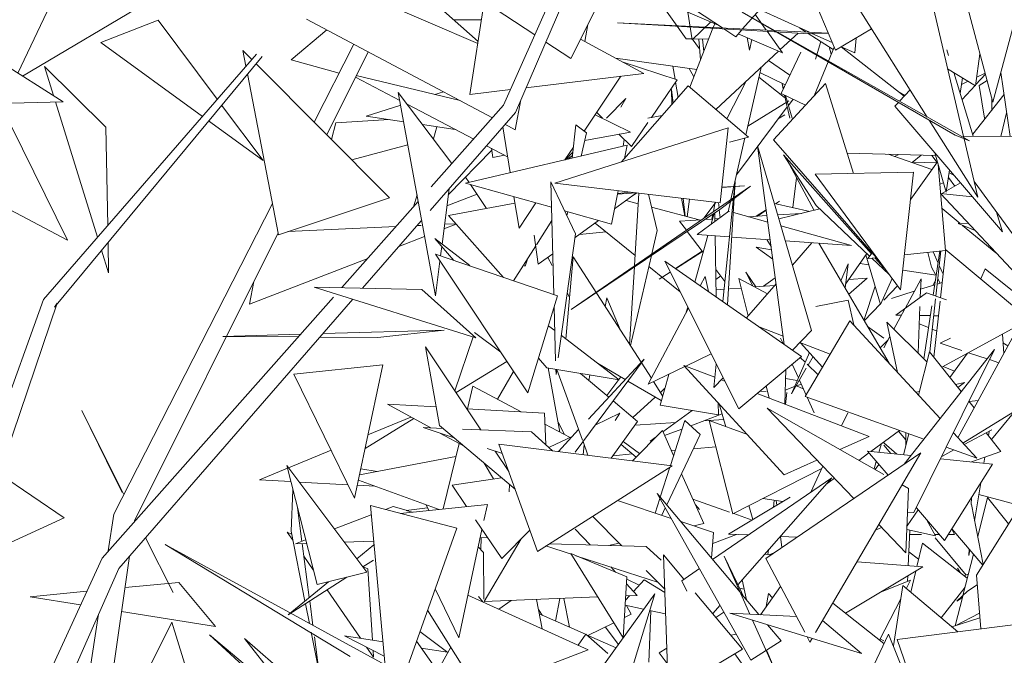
# Model space of a CAD drawing. Header units: metres. Extents: x -14.5 to 13.1, y -18.9 to 3.3.
# Tile 203 of 216: x 11.569 to 11.761, y 2.728 to 2.853. Entities that reach past the tile are written whole.
import ezdxf

# ---------------------------------------------------------------- set-up
doc = ezdxf.new("R2010")
doc.units = ezdxf.units.M
doc.layers.add('G-IMPT', color=7, linetype='Continuous', lineweight=5)
doc.layers.add('L-PLNT', color=7, linetype='Continuous', lineweight=5, true_color=0x005900)

# ---------------------------------------------------------------- blocks, each defined once
blk = doc.blocks.new('ÁRVORES ORNAMENTAIS - Pequeno e Médio Porte - Ipê-roxo-2940656-CORTE_CALÇADA')
at = {"layer": 'G-IMPT', "color": 253, "true_color": 0xaaaaaa}
for p, q in [((8.07006, 2.86582), (8.07781, 2.8365)), ((8.07215, 2.82953), (8.06396, 2.86453)), ((7.98462, 2.8345), (7.99656, 2.86216)), ((8.04056, 2.86216), (8.04709, 2.84663)), ((7.97734, 2.84836), (7.96254, 2.86154)), ((7.98234, 2.8359), (7.99375, 2.86161)), ((8.00445, 2.86007), (8.02424, 2.85152)), ((8.02505, 2.85099), (8.00943, 2.8613)), ((8.04202, 2.85015), (8.01746, 2.86137)), ((7.88753, 2.84217), (7.89503, 2.85805)), ((7.91468, 2.85717), (7.88845, 2.84158)), ((7.97728, 2.84797), (7.95794, 2.85627)), ((7.97576, 2.83801), (7.97852, 2.85611)), ((7.98843, 2.84962), (7.97859, 2.85609)), ((7.99543, 2.84502), (8.00117, 2.8564)), ((8.01798, 2.84884), (8.01252, 2.85658)), ((8.01826, 2.8541), (8.01914, 2.84868)), ((8.07048, 2.83006), (8.02889, 2.8541)), ((8.07324, 2.82892), (8.02889, 2.8541)), ((8.03236, 2.85456), (8.02899, 2.85079)), ((8.05142, 2.85515), (8.06501, 2.83359)), ((7.90369, 2.84814), (7.91491, 2.85248)), ((7.91491, 2.85248), (7.92644, 2.83705)), ((7.98017, 2.83345), (7.94388, 2.85271)), ((7.97798, 2.85256), (7.9726, 2.85259)), ((8.03147, 2.85356), (8.0336, 2.85057)), ((7.87295, 2.85141), (7.89638, 2.83656)), ((7.94784, 2.85062), (7.94085, 2.84475)), ((7.99817, 2.84836), (7.99877, 2.85165)), ((8.04568, 2.84997), (8.00457, 2.852)), ((8.00457, 2.852), (8.04084, 2.84993)), ((8.02319, 2.85094), (8.01867, 2.83941)), ((8.01914, 2.84868), (8.02278, 2.85215)), ((8.02354, 2.85182), (8.02325, 2.85108)), ((8.02764, 2.84928), (8.02531, 2.85082)), ((8.02883, 2.85061), (8.02764, 2.84928)), ((8.03377, 2.85033), (8.03679, 2.8461)), ((8.0414, 2.85018), (8.04008, 2.85104)), ((8.05417, 2.85079), (8.04709, 2.84663)), ((8.08172, 2.85104), (8.07781, 2.8365)), ((7.99734, 2.84881), (8.00968, 2.84208)), ((8.01798, 2.84884), (8.01912, 2.84883)), ((8.0206, 2.84693), (8.01914, 2.84883)), ((8.01929, 2.84883), (8.02236, 2.8488)), ((8.02046, 2.84882), (8.02076, 2.84474)), ((8.02117, 2.84881), (8.02141, 2.84639)), ((8.02814, 2.84984), (8.03679, 2.8461)), ((8.02986, 2.84909), (8.03033, 2.84663)), ((8.03078, 2.8487), (8.03033, 2.84663)), ((8.03981, 2.84999), (8.03632, 2.84675)), ((8.0457, 2.84994), (8.04084, 2.84993)), ((8.04665, 2.8468), (8.04179, 2.84993)), ((8.04646, 2.84813), (8.0425, 2.84993)), ((8.04322, 2.84488), (8.04426, 2.84834)), ((8.05087, 2.84611), (8.05112, 2.849)), ((7.90369, 2.84814), (7.92353, 2.83371)), ((7.93319, 2.84482), (7.93145, 2.84657)), ((7.93145, 2.84657), (7.93204, 2.84351)), ((7.94533, 2.83261), (7.9531, 2.84782)), ((7.99543, 2.84502), (7.99055, 2.84823)), ((8.03599, 2.84644), (8.02378, 2.83507)), ((8.04573, 2.84453), (8.04683, 2.84724)), ((8.04627, 2.84585), (8.0459, 2.84728)), ((8.05087, 2.84611), (8.04825, 2.84731)), ((8.06055, 2.83769), (8.04825, 2.84731)), ((8.0692, 2.84563), (8.06886, 2.84674)), ((7.8925, 2.79799), (7.93408, 2.84586)), ((7.89465, 2.79647), (7.93518, 2.84543)), ((7.9502, 2.84214), (7.94085, 2.84475)), ((7.94781, 2.83011), (7.95589, 2.84634)), ((8.00418, 2.84509), (8.02002, 2.84286)), ((8.03822, 2.84179), (8.03404, 2.84463)), ((8.04037, 2.84626), (8.0365, 2.83821)), ((8.07447, 2.83968), (8.07532, 2.84592)), ((7.90467, 2.83159), (7.89269, 2.84345)), ((7.89269, 2.84345), (7.89446, 2.83778)), ((7.96005, 2.8178), (7.934, 2.84401)), ((8.01618, 2.84084), (8.00547, 2.84438)), ((8.01579, 2.84097), (8.01536, 2.84351)), ((8.01946, 2.84142), (8.01856, 2.84306)), ((8.02959, 2.83014), (8.03258, 2.84327)), ((8.04298, 2.83776), (8.04567, 2.84439)), ((8.07447, 2.83968), (8.06899, 2.84303)), ((7.93233, 2.842), (7.93838, 2.81059)), ((7.96206, 2.83685), (7.95342, 2.84137)), ((7.97386, 2.8368), (7.95358, 2.84169)), ((7.9867, 2.83932), (8.00968, 2.84208)), ((8.00523, 2.84155), (7.99805, 2.83083)), ((8.01618, 2.84084), (8.0112, 2.83352)), ((8.03215, 2.84137), (8.03718, 2.83742)), ((8.03235, 2.84226), (8.03729, 2.83985)), ((8.07401, 2.82983), (8.07022, 2.84228)), ((8.07146, 2.83822), (8.07188, 2.84126)), ((8.0745, 2.83992), (8.07638, 2.84194)), ((8.0747, 2.84139), (8.07632, 2.84215)), ((8.07516, 2.83977), (8.0767, 2.8407)), ((8.07936, 2.84226), (8.08119, 2.82982)), ((7.97576, 2.83801), (7.9837, 2.83896)), ((8.01836, 2.83968), (8.00531, 2.82482)), ((8.01518, 2.83606), (8.01513, 2.83894)), ((8.01513, 2.83894), (8.01541, 2.83632)), ((8.01638, 2.83743), (8.01588, 2.8404)), ((8.03011, 2.82969), (8.01836, 2.83968)), ((8.02958, 2.84048), (8.02596, 2.83339)), ((8.03504, 2.82913), (8.04518, 2.84015)), ((8.03671, 2.84006), (8.03692, 2.83909)), ((8.03671, 2.84006), (8.03696, 2.83918)), ((8.05066, 2.82256), (8.04518, 2.84015)), ((8.0596, 2.83666), (8.06166, 2.8389)), ((8.0717, 2.83997), (8.073, 2.84058)), ((8.07182, 2.83703), (8.07435, 2.83975)), ((8.07516, 2.83977), (8.07618, 2.83339)), ((7.96178, 2.83837), (7.96905, 2.79869)), ((7.96178, 2.83837), (7.97225, 2.82452)), ((7.97059, 2.83853), (7.9689, 2.838)), ((7.98569, 2.83697), (7.98456, 2.83112)), ((8.00617, 2.8372), (8.0024, 2.83339)), ((8.00617, 2.8372), (8.00524, 2.83553)), ((8.04125, 2.83588), (8.0365, 2.83821)), ((8.03719, 2.83787), (8.03818, 2.83339)), ((8.03737, 2.83778), (8.03865, 2.83339)), ((8.03793, 2.83586), (8.03883, 2.83707)), ((8.06063, 2.83777), (8.05956, 2.83846)), ((8.0739, 2.83022), (8.08, 2.83794)), ((8.07765, 2.83497), (8.07766, 2.83707)), ((7.8746, 2.83602), (7.89638, 2.83656)), ((7.88405, 2.83625), (7.89723, 2.80957)), ((7.89485, 2.83653), (7.90306, 2.81014)), ((7.92728, 2.83592), (7.93538, 2.82508)), ((7.96224, 2.83588), (7.95552, 2.83375)), ((7.97649, 2.8293), (7.9635, 2.83609)), ((7.96822, 2.81998), (7.98234, 2.8359)), ((8.0278, 2.82233), (8.0377, 2.83556)), ((8.02997, 2.83184), (8.038, 2.83678)), ((8.05872, 2.8357), (8.05941, 2.83645)), ((8.05872, 2.8357), (8.07971, 2.81117)), ((7.94959, 2.83249), (7.96001, 2.83309)), ((7.96283, 2.83267), (7.95552, 2.83375)), ((7.96798, 2.81535), (7.98462, 2.8345)), ((8.00021, 2.83405), (8.00712, 2.83065)), ((8.00163, 2.83339), (8.0005, 2.83449)), ((8.01046, 2.83339), (8.0133, 2.83392)), ((8.0361, 2.83339), (8.03723, 2.83404)), ((8.06538, 2.833), (8.07487, 2.81794)), ((8.0794, 2.82982), (8.08052, 2.83439)), ((7.90467, 2.83159), (7.90505, 2.81243)), ((7.92473, 2.83283), (7.93538, 2.82508)), ((7.94959, 2.83249), (7.94874, 2.82918)), ((7.97289, 2.83118), (7.9665, 2.83213)), ((7.96932, 2.83171), (7.96862, 2.82933)), ((7.98217, 2.83168), (7.9836, 2.82273)), ((7.98456, 2.83112), (7.98259, 2.83217)), ((8.02619, 2.83149), (7.99235, 2.82067)), ((7.99644, 2.83205), (7.99573, 2.82558)), ((7.99644, 2.83205), (7.99852, 2.83048)), ((8.0105, 2.8325), (8.0073, 2.82781)), ((8.02619, 2.83149), (8.02458, 2.81684)), ((7.99744, 2.82598), (7.99852, 2.83048)), ((7.99817, 2.82901), (8.00712, 2.83065)), ((8.0073, 2.82781), (8.00484, 2.83023)), ((8.00587, 2.82921), (8.0057, 2.82792)), ((8.03011, 2.82969), (8.02643, 2.8287)), ((8.02669, 2.81747), (8.02944, 2.82951)), ((8.03504, 2.82913), (8.0555, 2.80566)), ((8.07048, 2.83006), (8.07324, 2.82892)), ((8.07208, 2.82984), (8.08692, 2.82981)), ((8.07487, 2.81794), (8.0722, 2.82935)), ((7.89723, 2.80957), (7.8635, 2.82724)), ((7.95268, 2.82521), (7.96365, 2.82814)), ((8.00643, 2.82809), (7.97487, 2.82067)), ((7.9831, 2.82584), (7.97897, 2.828)), ((7.98021, 2.82572), (7.97995, 2.82749)), ((7.99597, 2.82772), (7.9943, 2.82524)), ((8.00592, 2.82551), (8.00643, 2.82809)), ((8.04241, 2.7919), (8.03192, 2.82797)), ((8.03192, 2.82797), (8.03711, 2.78919)), ((7.98, 2.82712), (7.97153, 2.81843)), ((7.98021, 2.82572), (7.98252, 2.82614)), ((7.99586, 2.82675), (7.99439, 2.82526)), ((7.99487, 2.82538), (7.99579, 2.82606)), ((8.04333, 2.81634), (8.03698, 2.82624)), ((8.03698, 2.82624), (8.05411, 2.80691)), ((8.03759, 2.8253), (8.04296, 2.81537)), ((8.04942, 2.82653), (8.06667, 2.82607)), ((8.05737, 2.82632), (8.06595, 2.82336)), ((8.05862, 2.82588), (8.05945, 2.82626)), ((8.06209, 2.82469), (8.06386, 2.82614)), ((8.06594, 2.82609), (8.06695, 2.82474)), ((8.06652, 2.82659), (8.06874, 2.81893)), ((8.06179, 2.81757), (8.06702, 2.82484)), ((8.06222, 2.82465), (8.06691, 2.82478)), ((8.06861, 2.80754), (8.06718, 2.82432)), ((7.97489, 2.82188), (7.97558, 2.82084)), ((8.03879, 2.8159), (8.03953, 2.8217)), ((8.04313, 2.82241), (8.06237, 2.8228)), ((8.04313, 2.82241), (8.05981, 2.79983)), ((8.06237, 2.8228), (8.05981, 2.79983)), ((8.06874, 2.81893), (8.06935, 2.82327)), ((8.06915, 2.82179), (8.07041, 2.8201)), ((8.06927, 2.82268), (8.07022, 2.82226)), ((7.97032, 2.80879), (7.97168, 2.8196)), ((7.99168, 2.81597), (7.97487, 2.82067)), ((7.97588, 2.82039), (7.97898, 2.81575)), ((7.99635, 2.81081), (7.99155, 2.82096)), ((7.99214, 2.79892), (7.99155, 2.82096)), ((7.99235, 2.82067), (8.02458, 2.81684)), ((8.03051, 2.8201), (7.99553, 2.79603)), ((8.02936, 2.82013), (8.02491, 2.81985)), ((8.02492, 2.81991), (8.02936, 2.82013)), ((8.02512, 2.79756), (8.02756, 2.82098)), ((8.02756, 2.82098), (8.02606, 2.7969)), ((8.03051, 2.8201), (8.02735, 2.81769)), ((8.0675, 2.82048), (8.06821, 2.82074)), ((8.06785, 2.81866), (8.07153, 2.82073)), ((8.07415, 2.82102), (8.08437, 2.80706)), ((7.96005, 2.8178), (7.93838, 2.81059)), ((7.96543, 2.81842), (7.96474, 2.81605)), ((7.97125, 2.81623), (7.97714, 2.81851)), ((7.98435, 2.81802), (7.98534, 2.81187)), ((8.0034, 2.81269), (8.00468, 2.81921)), ((8.00398, 2.81564), (8.0083, 2.81878)), ((8.0082, 2.81879), (8.00455, 2.81856)), ((8.0071, 2.81892), (8.00457, 2.81866)), ((8.00834, 2.81877), (8.00731, 2.81806)), ((8.00875, 2.81872), (8.00788, 2.80462)), ((8.01062, 2.8185), (8.01233, 2.81143)), ((8.01706, 2.81774), (8.0177, 2.81425)), ((8.0174, 2.8177), (8.01777, 2.81423)), ((8.0272, 2.81758), (8.02454, 2.81555)), ((8.09267, 2.79187), (8.06761, 2.81868)), ((8.06761, 2.81868), (8.07385, 2.81802)), ((7.90628, 2.75608), (7.93721, 2.81668)), ((7.95076, 2.80028), (7.96568, 2.8171)), ((7.97158, 2.81438), (7.98455, 2.81679)), ((7.98865, 2.81682), (7.98534, 2.81187)), ((8.00862, 2.81666), (8.00625, 2.81729)), ((8.02049, 2.81351), (8.01123, 2.81597)), ((8.01861, 2.81755), (8.01817, 2.81413)), ((8.02148, 2.81388), (8.02377, 2.81694)), ((8.02327, 2.81511), (8.02359, 2.8167)), ((8.02428, 2.81688), (8.02438, 2.81588)), ((8.02615, 2.81511), (8.02661, 2.81713)), ((8.0352, 2.8167), (8.04209, 2.81516)), ((8.0354, 2.81666), (8.03618, 2.81716)), ((8.03543, 2.81665), (8.03618, 2.81716)), ((8.04407, 2.81564), (8.03607, 2.81371)), ((8.04333, 2.81634), (8.05378, 2.80645)), ((8.06791, 2.81572), (8.07148, 2.8128)), ((7.98228, 2.80229), (7.97158, 2.81438)), ((8.0034, 2.81269), (7.99424, 2.81525)), ((7.99467, 2.81434), (7.99485, 2.81508)), ((7.99553, 2.79603), (8.02454, 2.81555)), ((8.02012, 2.81064), (8.02628, 2.8152)), ((8.02284, 2.81265), (8.02345, 2.81482)), ((8.02297, 2.81367), (8.02317, 2.81463)), ((8.02354, 2.81488), (8.02357, 2.81319)), ((8.02356, 2.8137), (8.02433, 2.81375)), ((8.02442, 2.81547), (8.02457, 2.81393)), ((8.02643, 2.81516), (8.02628, 2.8152)), ((8.03392, 2.81306), (8.02718, 2.81495)), ((8.03013, 2.81412), (8.03374, 2.81435)), ((8.03164, 2.81422), (8.03359, 2.81548)), ((8.0319, 2.81423), (8.0336, 2.8154)), ((8.03584, 2.81448), (8.04048, 2.81478)), ((8.07971, 2.81117), (8.07853, 2.81504)), ((7.94022, 2.81121), (7.96134, 2.81221)), ((7.95481, 2.80019), (7.96621, 2.81331)), ((7.96542, 2.8124), (7.96621, 2.81244)), ((7.97069, 2.81174), (7.97309, 2.81267)), ((7.9708, 2.81266), (7.97301, 2.81276)), ((7.98876, 2.80867), (7.99175, 2.8134)), ((7.99632, 2.81008), (8.00088, 2.81339)), ((8.008, 2.80658), (8.0002, 2.8129)), ((8.01668, 2.81327), (8.02099, 2.81354)), ((8.01668, 2.81327), (8.01801, 2.81149)), ((8.02161, 2.81358), (8.02313, 2.81368)), ((8.05023, 2.80848), (8.03646, 2.81234)), ((8.07107, 2.81278), (8.07305, 2.81286)), ((8.07107, 2.81278), (8.0744, 2.81141)), ((8.07193, 2.81243), (8.07844, 2.80709)), ((7.91031, 2.75476), (7.9383, 2.81099)), ((7.96188, 2.80833), (7.96692, 2.81028)), ((7.9891, 2.80485), (7.98832, 2.8105)), ((7.99635, 2.81081), (7.99301, 2.78658)), ((8.00233, 2.81117), (7.99713, 2.81067)), ((8.01233, 2.81143), (8.01126, 2.80685)), ((8.01818, 2.81127), (8.02128, 2.80714)), ((8.01965, 2.80137), (8.02222, 2.81049)), ((8.02643, 2.81019), (8.02012, 2.81064)), ((8.02362, 2.81039), (8.02384, 2.79845)), ((8.03438, 2.80962), (8.02688, 2.81015)), ((7.90511, 2.8091), (7.90523, 2.80316)), ((7.97575, 2.80462), (7.96892, 2.80986)), ((7.96892, 2.80986), (7.97262, 2.80559)), ((7.97003, 2.80647), (7.97026, 2.80831)), ((7.98428, 2.8016), (7.98861, 2.80844)), ((8.03489, 2.80583), (8.03161, 2.80816)), ((8.03464, 2.80769), (8.03161, 2.80816)), ((8.03455, 2.8083), (8.03369, 2.80966)), ((8.05023, 2.80848), (8.03732, 2.8094)), ((8.0425, 2.80903), (8.0387, 2.80467)), ((8.04384, 2.80894), (8.05756, 2.78554)), ((7.90385, 2.80759), (7.90523, 2.80316)), ((7.99285, 2.79867), (7.96901, 2.80682)), ((7.96901, 2.80682), (7.98707, 2.77971)), ((7.98709, 2.80603), (7.98653, 2.80445)), ((7.9891, 2.80485), (7.99192, 2.80689)), ((7.99096, 2.80619), (7.99183, 2.80462)), ((7.9945, 2.79023), (7.99591, 2.80629)), ((7.99585, 2.80557), (7.99573, 2.80632)), ((8.01117, 2.7826), (7.99591, 2.80629)), ((8.01119, 2.80657), (8.00707, 2.78896)), ((8.01588, 2.804), (8.0211, 2.80738)), ((8.01591, 2.80398), (8.02114, 2.80732)), ((8.04907, 2.80093), (8.05323, 2.80697)), ((8.05301, 2.80666), (8.05592, 2.79698)), ((8.05342, 2.80595), (8.05425, 2.8071)), ((8.05342, 2.80595), (8.05509, 2.80613)), ((8.05421, 2.80604), (8.05757, 2.80286)), ((8.05482, 2.8061), (8.05654, 2.80416)), ((8.06058, 2.8067), (8.06861, 2.80754)), ((8.06513, 2.80717), (8.06584, 2.80428)), ((8.06714, 2.80509), (8.06615, 2.80728)), ((8.06621, 2.79879), (8.06749, 2.80742)), ((8.06669, 2.79863), (8.06765, 2.80744)), ((8.06762, 2.7983), (8.06867, 2.80767)), ((8.08401, 2.79487), (8.06867, 2.80767)), ((7.93273, 2.79703), (7.95581, 2.80598)), ((7.96905, 2.79869), (7.9699, 2.80548)), ((7.98642, 2.80462), (7.98653, 2.80445)), ((8.00786, 2.80432), (8.00692, 2.7892)), ((8.01678, 2.79946), (8.01069, 2.8044)), ((8.04048, 2.78684), (8.01377, 2.80547)), ((8.01377, 2.80547), (8.02822, 2.77662)), ((8.04959, 2.80491), (8.04814, 2.80159)), ((8.04897, 2.80018), (8.04959, 2.80491)), ((8.05359, 2.80474), (8.05188, 2.80501)), ((8.06668, 2.80271), (8.06584, 2.80428)), ((8.06814, 2.80291), (8.06736, 2.80462)), ((8.01271, 2.80194), (8.01485, 2.80333)), ((8.01271, 2.80194), (8.01486, 2.80331)), ((8.0207, 2.80064), (8.02166, 2.80246)), ((8.02233, 2.7995), (8.02166, 2.80246)), ((8.02374, 2.80385), (8.02553, 2.80148)), ((8.02471, 2.80257), (8.02378, 2.80188)), ((8.03156, 2.80044), (8.02962, 2.80332)), ((8.02962, 2.80332), (8.03095, 2.80063)), ((8.06679, 2.80269), (8.06024, 2.80371)), ((8.0763, 2.80395), (8.0755, 2.80197)), ((8.0763, 2.80395), (8.0851, 2.79687)), ((7.93273, 2.79703), (7.93356, 2.80146)), ((7.9664, 2.79993), (7.94532, 2.8004)), ((7.94532, 2.8004), (7.9769, 2.79049)), ((8.02823, 2.80208), (8.03008, 2.79479)), ((8.02823, 2.80208), (8.03383, 2.79909)), ((8.03553, 2.80103), (8.02971, 2.79436)), ((8.03133, 2.80042), (8.03526, 2.80073)), ((8.03537, 2.80217), (8.03306, 2.80056)), ((8.05332, 2.80215), (8.04968, 2.79897)), ((8.04972, 2.80187), (8.05332, 2.80215)), ((8.05484, 2.80057), (8.05266, 2.79389)), ((8.05816, 2.80206), (8.05592, 2.79698)), ((8.05654, 2.79781), (8.05923, 2.80062)), ((8.06069, 2.79622), (8.06381, 2.80203)), ((8.06367, 2.79839), (8.06381, 2.80203)), ((8.06373, 2.79995), (8.06651, 2.80082)), ((8.06612, 2.8007), (8.06667, 2.80186)), ((8.06694, 2.80095), (8.06795, 2.80127)), ((8.06752, 2.80113), (8.06706, 2.802)), ((7.90395, 2.74749), (7.94913, 2.79844)), ((7.9664, 2.79993), (7.9769, 2.79049)), ((7.99285, 2.79867), (7.98707, 2.77971)), ((7.99475, 2.79926), (7.99522, 2.79841)), ((8.02382, 2.79983), (8.02537, 2.79995)), ((8.02643, 2.80003), (8.0287, 2.80021)), ((8.05807, 2.79818), (8.06248, 2.79956)), ((8.05891, 2.79493), (8.06488, 2.79926)), ((8.06876, 2.79789), (8.06488, 2.79926)), ((8.08616, 2.79883), (8.07102, 2.77097)), ((7.86938, 2.73414), (7.8925, 2.79799)), ((7.87363, 2.73362), (7.89516, 2.79727)), ((7.89516, 2.79727), (7.89465, 2.79647)), ((7.90722, 2.74542), (7.95291, 2.79801)), ((7.99248, 2.78602), (7.9922, 2.79653)), ((8.00213, 2.79663), (8.0025, 2.79829)), ((8.00505, 2.7921), (8.0025, 2.79829)), ((8.01799, 2.79551), (8.01827, 2.7965)), ((8.04956, 2.79782), (8.04329, 2.79657)), ((8.04956, 2.79782), (8.05067, 2.79299)), ((8.05271, 2.7938), (8.05588, 2.79711)), ((8.06323, 2.7875), (8.0636, 2.79661)), ((8.06438, 2.78636), (8.0659, 2.7967)), ((8.0655, 2.78777), (8.06663, 2.79809)), ((8.06632, 2.7867), (8.06755, 2.79766)), ((8.01056, 2.78143), (8.01839, 2.79626)), ((8.05852, 2.79219), (8.06057, 2.79601)), ((8.05891, 2.79493), (8.05999, 2.79491)), ((8.06353, 2.79485), (8.06563, 2.79481)), ((8.06627, 2.7948), (8.06723, 2.79479)), ((7.99233, 2.7919), (7.99119, 2.79277)), ((8.0322, 2.79262), (8.0369, 2.7908)), ((8.04121, 2.77903), (8.04992, 2.79381)), ((8.06754, 2.77474), (8.04992, 2.79381)), ((8.05654, 2.79042), (8.05338, 2.79267)), ((8.05924, 2.78372), (8.05716, 2.79355)), ((8.06496, 2.78578), (8.05716, 2.79355)), ((8.06346, 2.79321), (8.06528, 2.79247)), ((8.06789, 2.78473), (8.08302, 2.79304)), ((7.94269, 2.79118), (7.92752, 2.79076)), ((7.94223, 2.79065), (7.92752, 2.79076)), ((7.9707, 2.79195), (7.94709, 2.7913)), ((7.9707, 2.79195), (7.95776, 2.79054)), ((7.9728, 2.78016), (7.97637, 2.79066)), ((7.97668, 2.79155), (7.98177, 2.78766)), ((8.0049, 2.78225), (7.9936, 2.79092)), ((8.04241, 2.7919), (8.03874, 2.78805)), ((8.05654, 2.78851), (8.05775, 2.79075)), ((8.06599, 2.79218), (8.0669, 2.79181)), ((8.07997, 2.78743), (8.07968, 2.79121)), ((7.95776, 2.79054), (7.94649, 2.79062)), ((8.03689, 2.78935), (8.0364, 2.79043)), ((8.04016, 2.78954), (8.04607, 2.78727)), ((8.0403, 2.78949), (8.0446, 2.78477)), ((8.05582, 2.7885), (8.05738, 2.79006)), ((8.06755, 2.78941), (8.06957, 2.79044)), ((8.06755, 2.78941), (8.07179, 2.788)), ((8.07981, 2.78949), (8.08077, 2.7889)), ((7.9698, 2.77338), (7.96708, 2.78871)), ((7.96708, 2.78871), (7.97791, 2.77252)), ((8.02285, 2.78734), (8.0179, 2.78496)), ((8.04048, 2.78684), (8.02822, 2.77662)), ((8.04202, 2.7876), (8.03851, 2.77957)), ((8.04274, 2.78681), (8.04177, 2.78515)), ((8.06051, 2.76579), (8.07812, 2.78819)), ((8.06243, 2.75635), (8.07812, 2.78819)), ((8.06332, 2.7793), (8.06547, 2.78777)), ((8.07167, 2.77999), (8.06547, 2.78777)), ((8.06946, 2.78276), (8.07287, 2.78746)), ((8.07308, 2.78758), (8.07669, 2.78638)), ((7.9414, 2.7834), (7.95875, 2.7852)), ((7.95325, 2.75918), (7.95875, 2.7852)), ((7.98296, 2.78588), (7.97305, 2.77978)), ((7.98914, 2.78649), (7.99074, 2.78465)), ((7.99632, 2.76818), (8.00979, 2.78632)), ((8.00979, 2.78632), (7.99891, 2.77463)), ((8.00066, 2.78551), (8.00608, 2.78233)), ((8.0371, 2.76374), (8.01752, 2.78511)), ((8.01752, 2.78511), (8.02357, 2.78278)), ((8.02337, 2.7808), (8.02384, 2.78536)), ((8.03987, 2.78268), (8.03868, 2.78534)), ((8.04025, 2.78664), (8.04119, 2.78571)), ((8.04156, 2.78535), (8.0437, 2.78324)), ((8.07715, 2.78622), (8.07898, 2.78562)), ((7.9414, 2.7834), (7.95325, 2.75918)), ((7.98116, 2.77848), (7.98426, 2.78393)), ((8.0049, 2.78225), (7.99074, 2.78465)), ((7.99105, 2.7846), (7.99332, 2.77208)), ((7.99256, 2.78333), (7.99253, 2.78435)), ((7.99269, 2.78432), (7.99256, 2.78333)), ((7.99774, 2.77049), (7.99269, 2.7843)), ((8.00286, 2.77888), (7.99733, 2.78353)), ((7.99895, 2.78217), (7.99918, 2.78322)), ((8.01773, 2.78488), (8.01056, 2.78143)), ((8.01286, 2.77735), (8.01455, 2.78335)), ((8.03725, 2.77752), (8.03743, 2.78429)), ((8.04142, 2.78456), (8.03851, 2.77957)), ((8.07036, 2.784), (8.06813, 2.78486)), ((8.09523, 2.78424), (8.07198, 2.76994)), ((8.0052, 2.78285), (8.00248, 2.7792)), ((8.0066, 2.78203), (8.0131, 2.77822)), ((8.01337, 2.77918), (8.0116, 2.78193)), ((8.02337, 2.7808), (8.02517, 2.78267)), ((8.02481, 2.7823), (8.02551, 2.78203)), ((8.03358, 2.78109), (8.03418, 2.7787)), ((8.03963, 2.78213), (8.03738, 2.78255)), ((8.04042, 2.78144), (8.03937, 2.78105)), ((8.0395, 2.7811), (8.04083, 2.78052)), ((8.04138, 2.7793), (8.04007, 2.78224)), ((8.07054, 2.7814), (8.07232, 2.78175)), ((8.07232, 2.78175), (8.07102, 2.7808)), ((7.97634, 2.78102), (7.97528, 2.77664)), ((7.97634, 2.78102), (7.98577, 2.77605)), ((8.01376, 2.78056), (8.01295, 2.77983)), ((8.03181, 2.77961), (8.05366, 2.77121)), ((8.03355, 2.77998), (8.03232, 2.78004)), ((8.03911, 2.78095), (8.03732, 2.78027)), ((8.03759, 2.77979), (8.03733, 2.77749)), ((8.06279, 2.77988), (8.06351, 2.78003)), ((7.9681, 2.77289), (7.95967, 2.7775)), ((7.95967, 2.7775), (7.96916, 2.77698)), ((8.00849, 2.77414), (8.00372, 2.77815)), ((8.01193, 2.77891), (8.00753, 2.77495)), ((8.01286, 2.77735), (8.02427, 2.77544)), ((8.02422, 2.77779), (8.02427, 2.77544)), ((8.02442, 2.77758), (8.02572, 2.77312)), ((8.04121, 2.77903), (8.06437, 2.7707)), ((8.04292, 2.77585), (8.04156, 2.7789)), ((8.0742, 2.77681), (8.07315, 2.77812)), ((8.07319, 2.77808), (8.07499, 2.77827)), ((7.89998, 2.7763), (7.90645, 2.76315)), ((7.89998, 2.7763), (7.90822, 2.75989)), ((7.97515, 2.77664), (7.99032, 2.7758)), ((7.99055, 2.76963), (7.99032, 2.7758)), ((8.00021, 2.77343), (8.00503, 2.77576)), ((8.00503, 2.77576), (8.00411, 2.77433)), ((8.01916, 2.7763), (8.01343, 2.77212)), ((8.02499, 2.77562), (8.01885, 2.7733)), ((8.05068, 2.7591), (8.03376, 2.77673)), ((8.05654, 2.76379), (8.03376, 2.77673)), ((8.04949, 2.77585), (8.0483, 2.77327)), ((8.08189, 2.77585), (8.07756, 2.7706)), ((7.96478, 2.7747), (7.9553, 2.76887)), ((7.96421, 2.77502), (7.95586, 2.77155)), ((7.9698, 2.77338), (7.98458, 2.76094)), ((7.9904, 2.77362), (7.99529, 2.77104)), ((7.99419, 2.77162), (7.99296, 2.77404)), ((8.00849, 2.77414), (8.00334, 2.767)), ((8.01593, 2.77394), (8.008, 2.77346)), ((8.01769, 2.77436), (8.01488, 2.76555)), ((8.01769, 2.77436), (8.02073, 2.77159)), ((8.02531, 2.77451), (8.02144, 2.77428)), ((8.02706, 2.7561), (8.02244, 2.77431)), ((8.02991, 2.77159), (8.02244, 2.77431)), ((7.9705, 2.7728), (7.96661, 2.77294)), ((7.96661, 2.77294), (7.97267, 2.77097)), ((7.97464, 2.76931), (7.97004, 2.77183)), ((7.98776, 2.77215), (7.97429, 2.77266)), ((7.98776, 2.77215), (7.99186, 2.76844)), ((7.99698, 2.77255), (7.99303, 2.7683)), ((8.01332, 2.77238), (8.0075, 2.76648)), ((8.01332, 2.77238), (8.0155, 2.76748)), ((8.01715, 2.77265), (8.01376, 2.77138)), ((8.01416, 2.75787), (8.02073, 2.77159)), ((8.05961, 2.77241), (8.054, 2.76828)), ((8.06085, 2.77055), (8.05943, 2.77228)), ((8.06037, 2.76763), (8.06141, 2.77176)), ((8.06085, 2.77197), (8.06086, 2.76956)), ((8.07471, 2.76698), (8.07012, 2.77195)), ((8.07764, 2.77249), (8.07224, 2.76965)), ((8.0794, 2.76826), (8.07653, 2.7719)), ((8.07696, 2.77137), (8.07709, 2.7722)), ((7.97364, 2.76985), (7.97055, 2.75707)), ((7.98143, 2.76975), (8.01525, 2.76551)), ((7.98143, 2.76975), (7.98892, 2.74878)), ((7.99131, 2.76912), (7.99582, 2.7713)), ((7.9988, 2.76757), (7.99783, 2.77022)), ((7.99784, 2.76769), (7.99807, 2.76957)), ((8.00821, 2.7672), (8.00525, 2.76965)), ((8.00566, 2.77022), (8.00887, 2.76787)), ((8.01212, 2.77117), (8.01095, 2.77031)), ((8.04798, 2.76865), (8.05366, 2.77121)), ((8.0561, 2.76982), (8.05559, 2.76812)), ((8.05906, 2.76776), (8.05654, 2.76998)), ((7.94866, 2.76856), (7.94033, 2.7651)), ((7.97912, 2.76886), (7.98209, 2.7679)), ((7.98069, 2.76835), (7.98335, 2.76438)), ((8.00748, 2.7678), (8.00368, 2.76747)), ((8.01583, 2.76852), (8.01507, 2.76845)), ((8.02374, 2.7692), (8.0194, 2.76883)), ((8.03352, 2.7474), (8.06377, 2.76802)), ((8.04321, 2.73293), (8.06377, 2.76802)), ((8.05364, 2.76801), (8.05166, 2.76656)), ((8.06183, 2.76748), (8.05335, 2.76835)), ((8.05739, 2.76367), (8.05335, 2.76835)), ((8.05654, 2.76951), (8.05792, 2.76788)), ((8.07023, 2.76859), (8.06785, 2.76734)), ((8.06873, 2.76913), (8.07471, 2.76698)), ((8.0794, 2.76826), (8.07367, 2.76626)), ((7.97303, 2.7673), (7.95421, 2.76375)), ((7.98038, 2.76293), (7.97852, 2.76604)), ((8.0371, 2.76374), (8.04347, 2.76661)), ((8.05507, 2.76635), (8.05464, 2.76487)), ((8.05558, 2.76576), (8.05487, 2.76474)), ((8.07775, 2.76584), (8.06762, 2.76688)), ((8.07775, 2.76584), (8.06842, 2.75091)), ((8.07609, 2.76601), (8.07627, 2.76717)), ((7.89658, 2.75532), (7.88388, 2.76392)), ((7.94013, 2.76501), (7.93466, 2.76274)), ((7.94, 2.76554), (7.95564, 2.74472)), ((7.94, 2.76554), (7.94591, 2.74229)), ((7.95445, 2.76489), (7.95767, 2.7644)), ((8.01525, 2.76551), (7.98892, 2.74878)), ((8.01477, 2.76521), (8.01291, 2.75936)), ((8.01707, 2.76395), (8.02141, 2.75421)), ((8.02706, 2.7561), (8.04445, 2.76497)), ((8.04464, 2.76539), (8.0423, 2.76036)), ((7.90645, 2.76315), (7.90789, 2.76031)), ((7.9408, 2.7624), (7.93466, 2.76274)), ((7.95197, 2.76179), (7.94242, 2.76231)), ((7.95398, 2.76267), (7.96975, 2.75698)), ((7.98192, 2.76317), (7.97226, 2.76169)), ((7.98341, 2.7604), (7.98348, 2.76186)), ((8.02313, 2.7472), (8.04639, 2.76317)), ((8.02807, 2.74228), (8.04639, 2.76317)), ((8.04689, 2.76305), (8.04521, 2.76182)), ((8.07426, 2.75478), (8.07546, 2.76219)), ((7.94083, 2.75272), (7.94121, 2.76078)), ((7.95722, 2.76151), (7.95378, 2.76169)), ((7.97508, 2.75753), (7.97226, 2.76169)), ((8.0285, 2.7408), (8.01231, 2.76008)), ((8.03059, 2.72757), (8.01231, 2.76008)), ((8.06139, 2.76104), (8.06011, 2.76177)), ((8.06087, 2.74849), (8.06139, 2.76104)), ((8.01504, 2.75522), (8.00454, 2.75871)), ((8.01284, 2.75914), (8.01192, 2.75626)), ((8.02643, 2.75647), (8.01928, 2.759)), ((8.03827, 2.75934), (8.02622, 2.75216)), ((8.03296, 2.75911), (8.03686, 2.7585)), ((8.03515, 2.75876), (8.03499, 2.75738)), ((8.03567, 2.75779), (8.03556, 2.7587)), ((8.07361, 2.75795), (8.07367, 2.75932)), ((8.07487, 2.75166), (8.07679, 2.75929)), ((8.09124, 2.7556), (8.07509, 2.7599)), ((8.0809, 2.75415), (8.07679, 2.75929)), ((7.90517, 2.74886), (7.90628, 2.75608)), ((7.94207, 2.75738), (7.94295, 2.75074)), ((7.95632, 2.75772), (7.96013, 2.71664)), ((7.95632, 2.75772), (7.9732, 2.75334)), ((7.96076, 2.75754), (7.95925, 2.75696)), ((7.9633, 2.75684), (7.96076, 2.75754)), ((7.96216, 2.75621), (7.97916, 2.75795)), ((7.96749, 2.75729), (7.9633, 2.75679)), ((7.96454, 2.75645), (7.9633, 2.75679)), ((7.96771, 2.75678), (7.96724, 2.75789)), ((7.97849, 2.75483), (7.97916, 2.75795)), ((8.01319, 2.75584), (8.01388, 2.75729)), ((8.02058, 2.75698), (8.01978, 2.75788)), ((8.03084, 2.75491), (8.02724, 2.75619)), ((8.03021, 2.75771), (8.031, 2.75501)), ((8.06326, 2.75688), (8.06109, 2.75379)), ((8.06243, 2.75635), (8.06119, 2.75632)), ((8.06842, 2.75091), (8.0629, 2.7573)), ((8.07595, 2.74621), (8.07363, 2.75795)), ((8.08284, 2.75725), (8.07464, 2.74411)), ((7.89658, 2.75532), (7.87858, 2.74708)), ((7.95648, 2.75591), (7.94929, 2.75316)), ((7.98196, 2.7474), (7.97683, 2.75496)), ((7.99969, 2.75563), (8.00544, 2.74985)), ((8.02332, 2.75248), (8.01691, 2.7546)), ((8.01945, 2.75376), (8.02141, 2.75421)), ((8.06664, 2.75179), (8.06497, 2.75491)), ((7.94095, 2.75215), (7.94011, 2.75254)), ((7.94118, 2.75098), (7.94011, 2.75254)), ((7.94083, 2.75272), (7.94356, 2.73909)), ((7.96013, 2.71664), (7.9732, 2.75334)), ((7.97356, 2.73192), (7.97811, 2.75307)), ((7.98196, 2.7474), (7.98745, 2.7529)), ((7.99632, 2.75313), (7.9992, 2.75004)), ((8.02332, 2.75248), (8.02291, 2.74746)), ((8.05493, 2.75292), (8.0561, 2.75346)), ((8.06087, 2.74849), (8.05556, 2.75401)), ((8.06664, 2.75179), (8.06106, 2.75304)), ((8.06132, 2.74597), (8.06161, 2.75291)), ((8.06979, 2.7531), (8.07037, 2.75208)), ((8.06985, 2.7532), (8.07586, 2.74607)), ((7.91242, 2.75141), (7.91783, 2.74077)), ((7.91246, 2.75146), (7.91783, 2.74077)), ((7.94369, 2.75102), (7.94172, 2.75027)), ((7.94387, 2.75034), (7.94172, 2.75027)), ((7.943, 2.75031), (7.94439, 2.73977)), ((7.95696, 2.75077), (7.95123, 2.75058)), ((7.97918, 2.75149), (7.97776, 2.75144)), ((7.97789, 2.74913), (7.97797, 2.75145)), ((7.98578, 2.75123), (7.97852, 2.73899)), ((8.00283, 2.74993), (8.00489, 2.7504)), ((8.02314, 2.75029), (8.02777, 2.75209)), ((8.03011, 2.75199), (8.02622, 2.75216)), ((8.03964, 2.75157), (8.03635, 2.75171)), ((8.03663, 2.74952), (8.03638, 2.75171)), ((8.06388, 2.75209), (8.06157, 2.75209)), ((8.06301, 2.74583), (8.06407, 2.75041)), ((8.07283, 2.74356), (8.06407, 2.75041)), ((8.0674, 2.75208), (8.06648, 2.75209)), ((8.06657, 2.75141), (8.0726, 2.74415)), ((8.07037, 2.75208), (8.06915, 2.75208)), ((7.9592, 2.7266), (7.91626, 2.75013)), ((7.9448, 2.73284), (7.91626, 2.75013)), ((7.95703, 2.75008), (7.95367, 2.74734)), ((7.97738, 2.74967), (7.97841, 2.74858)), ((7.9785, 2.73947), (7.97841, 2.74858)), ((7.9906, 2.74985), (7.99549, 2.74826)), ((8.01018, 2.74971), (7.99128, 2.75028)), ((8.00565, 2.73189), (7.99542, 2.74837)), ((8.00641, 2.74381), (7.99542, 2.74837)), ((8.01018, 2.74971), (8.01306, 2.74708)), ((8.03403, 2.74907), (8.03392, 2.74816)), ((8.03417, 2.74814), (8.03509, 2.74847)), ((8.06143, 2.74872), (8.06334, 2.74724)), ((8.07315, 2.74798), (8.07321, 2.74921)), ((8.07315, 2.74798), (8.07333, 2.74907)), ((7.86464, 2.66149), (7.90395, 2.74749)), ((7.90008, 2.68348), (7.90932, 2.74784)), ((7.94518, 2.74517), (7.94332, 2.74787)), ((7.95692, 2.74708), (7.95486, 2.74575)), ((7.99644, 2.74794), (8.01255, 2.7427)), ((8.01351, 2.74813), (8.01752, 2.74334)), ((8.01351, 2.74813), (8.01447, 2.72108)), ((8.02537, 2.74782), (8.03041, 2.73652)), ((8.02537, 2.74782), (8.02878, 2.74083)), ((8.03328, 2.74821), (8.03456, 2.74811)), ((8.0411, 2.73301), (8.03352, 2.7474)), ((8.05132, 2.74677), (8.06415, 2.74574)), ((8.07198, 2.74017), (8.07402, 2.74826)), ((7.86828, 2.65772), (7.90722, 2.74542)), ((7.95564, 2.74472), (7.94591, 2.74229)), ((7.95582, 2.74536), (7.9549, 2.74578)), ((7.95582, 2.74536), (7.95671, 2.73144)), ((8.00323, 2.74574), (8.00415, 2.74474)), ((8.01018, 2.74508), (8.01375, 2.74149)), ((8.01709, 2.74305), (8.02055, 2.74542)), ((8.04904, 2.73675), (8.06415, 2.74574)), ((8.06185, 2.7408), (8.06281, 2.74494)), ((8.07146, 2.74463), (8.07093, 2.74553)), ((7.91893, 2.74273), (7.90844, 2.74172)), ((7.91893, 2.74273), (7.9261, 2.73411)), ((7.95172, 2.74374), (7.94025, 2.73639)), ((7.94817, 2.74285), (7.94025, 2.73639)), ((8.00565, 2.7319), (8.00641, 2.74381)), ((8.00877, 2.74217), (8.00638, 2.74333)), ((8.00768, 2.74098), (8.00976, 2.74326)), ((8.01377, 2.74074), (8.00976, 2.74326)), ((8.01709, 2.74305), (8.0181, 2.741)), ((8.02972, 2.73935), (8.02888, 2.7432)), ((8.05579, 2.74076), (8.06178, 2.74317)), ((8.06095, 2.74157), (8.06178, 2.74317)), ((8.0612, 2.74294), (8.06124, 2.74401)), ((8.07302, 2.74431), (8.07224, 2.74402)), ((8.07464, 2.74411), (8.07549, 2.73363)), ((7.90099, 2.741), (7.88989, 2.73993)), ((7.95438, 2.73181), (7.94787, 2.74127)), ((7.96898, 2.7415), (7.97356, 2.73192)), ((8.00632, 2.74243), (8.00841, 2.74019)), ((8.01975, 2.74069), (8.02897, 2.72968)), ((8.02927, 2.74139), (8.02839, 2.74162)), ((8.03217, 2.73643), (8.02859, 2.74069)), ((8.02909, 2.74011), (8.02878, 2.74083)), ((8.0325, 2.73642), (8.03639, 2.74194)), ((8.05841, 2.73032), (8.06029, 2.74212)), ((8.07102, 2.73306), (8.06029, 2.74212)), ((8.0724, 2.74182), (8.06775, 2.73582)), ((8.07082, 2.73906), (8.07289, 2.74104)), ((8.07479, 2.74223), (8.07289, 2.74104)), ((7.89977, 2.73834), (7.88989, 2.73993)), ((7.94448, 2.7391), (7.94511, 2.73433)), ((7.97534, 2.74022), (7.99881, 2.72959)), ((7.97826, 2.7389), (7.97745, 2.73995)), ((8.00069, 2.73988), (7.97852, 2.73899)), ((7.98379, 2.7392), (7.9814, 2.73748)), ((7.98983, 2.73366), (7.98878, 2.7394)), ((7.99249, 2.73517), (7.99329, 2.73958)), ((7.99517, 2.73399), (7.99409, 2.73961)), ((8.00087, 2.7252), (8.01182, 2.74052)), ((8.01182, 2.74052), (8.00485, 2.71759)), ((8.00612, 2.73927), (8.0069, 2.74013)), ((8.00841, 2.74019), (8.00617, 2.7401)), ((8.03402, 2.74057), (8.03361, 2.73799)), ((8.03402, 2.74057), (8.03482, 2.73971)), ((8.05569, 2.73145), (8.05987, 2.7395)), ((8.0705, 2.73426), (8.07195, 2.74003)), ((8.07082, 2.73906), (8.07188, 2.73975)), ((7.9261, 2.73411), (7.90777, 2.73706)), ((7.94366, 2.73857), (7.94443, 2.73469)), ((7.97749, 2.72135), (7.96748, 2.73728)), ((7.98915, 2.73741), (7.98988, 2.73633)), ((8.00965, 2.7375), (8.00606, 2.73826)), ((8.00725, 2.73651), (8.00634, 2.7382)), ((8.01068, 2.72713), (8.01107, 2.7372)), ((8.01392, 2.73659), (8.01082, 2.73725)), ((8.02314, 2.73665), (8.02457, 2.73828)), ((8.02534, 2.73689), (8.02376, 2.7359)), ((8.05654, 2.73077), (8.04659, 2.7387)), ((7.89518, 2.68408), (7.90327, 2.73653)), ((7.90472, 2.7092), (7.91759, 2.73499)), ((7.92639, 2.70643), (7.91759, 2.73499)), ((7.9893, 2.73659), (7.99833, 2.73259)), ((8.00725, 2.73651), (8.0059, 2.73586)), ((8.02646, 2.73672), (8.03949, 2.73606)), ((8.02646, 2.73672), (8.05217, 2.72883)), ((8.03094, 2.73535), (8.03572, 2.72463)), ((8.04457, 2.73526), (8.05217, 2.72883)), ((8.05917, 2.73155), (8.0919, 2.73572)), ((8.07531, 2.73584), (8.06983, 2.73407)), ((8.07524, 2.73674), (8.0705, 2.73426)), ((7.94476, 2.73304), (7.94626, 2.72553)), ((7.96601, 2.73317), (7.97146, 2.72905)), ((8.00382, 2.73484), (7.99878, 2.73239)), ((8.00474, 2.73061), (8.00214, 2.73403)), ((8.03648, 2.73131), (8.03383, 2.73446)), ((7.93848, 2.7211), (7.92492, 2.73251)), ((7.94587, 2.71326), (7.92492, 2.73251)), ((7.94652, 2.71898), (7.93173, 2.7318)), ((7.93173, 2.7318), (7.94612, 2.71355)), ((7.95235, 2.72827), (7.94496, 2.73274)), ((7.9454, 2.7321), (7.94626, 2.72553)), ((7.95904, 2.72832), (7.95125, 2.73231)), ((7.95879, 2.73111), (7.95125, 2.73231)), ((7.96533, 2.73124), (7.97586, 2.71629)), ((7.99686, 2.73047), (7.99836, 2.73263)), ((8.00265, 2.72886), (7.99836, 2.73263)), ((7.99849, 2.73252), (8.00427, 2.72996)), ((8.02776, 2.7326), (8.02669, 2.73241)), ((8.03648, 2.73131), (8.03059, 2.72757)), ((8.04212, 2.73107), (8.04159, 2.73208)), ((8.04212, 2.73107), (8.04254, 2.73179)), ((8.05225, 2.72159), (8.05748, 2.73262)), ((8.05584, 2.73173), (8.05654, 2.73132)), ((8.06112, 2.72365), (8.05748, 2.73262)), ((8.0657, 2.71242), (8.05917, 2.73155)), ((7.95692, 2.72812), (7.95555, 2.73011)), ((7.95684, 2.72945), (7.95692, 2.72812)), ((7.97141, 2.72908), (7.96626, 2.72991)), ((7.96944, 2.72539), (7.97201, 2.73007)), ((7.97749, 2.72135), (7.99881, 2.72959)), ((8.01416, 2.72991), (8.01269, 2.729)), ((8.02897, 2.72968), (8.01447, 2.72108)), ((8.03572, 2.72463), (8.0337, 2.72934)), ((8.01427, 2.7269), (8.01269, 2.729)), ((8.02748, 2.7288), (8.03151, 2.72313))]:
    blk.add_line(p, q, dxfattribs=at)

msp = doc.modelspace()

# ---------------------------------------------------------------- block references
at = {"layer": 'L-PLNT', "color": 253, "true_color": 0xaaaaaa}
msp.add_blockref('ÁRVORES ORNAMENTAIS - Pequeno e Médio Porte - Ipê-roxo-2940656-CORTE_CALÇADA', (3.68079, 0), dxfattribs=at)

doc.saveas('drawing.dxf')
